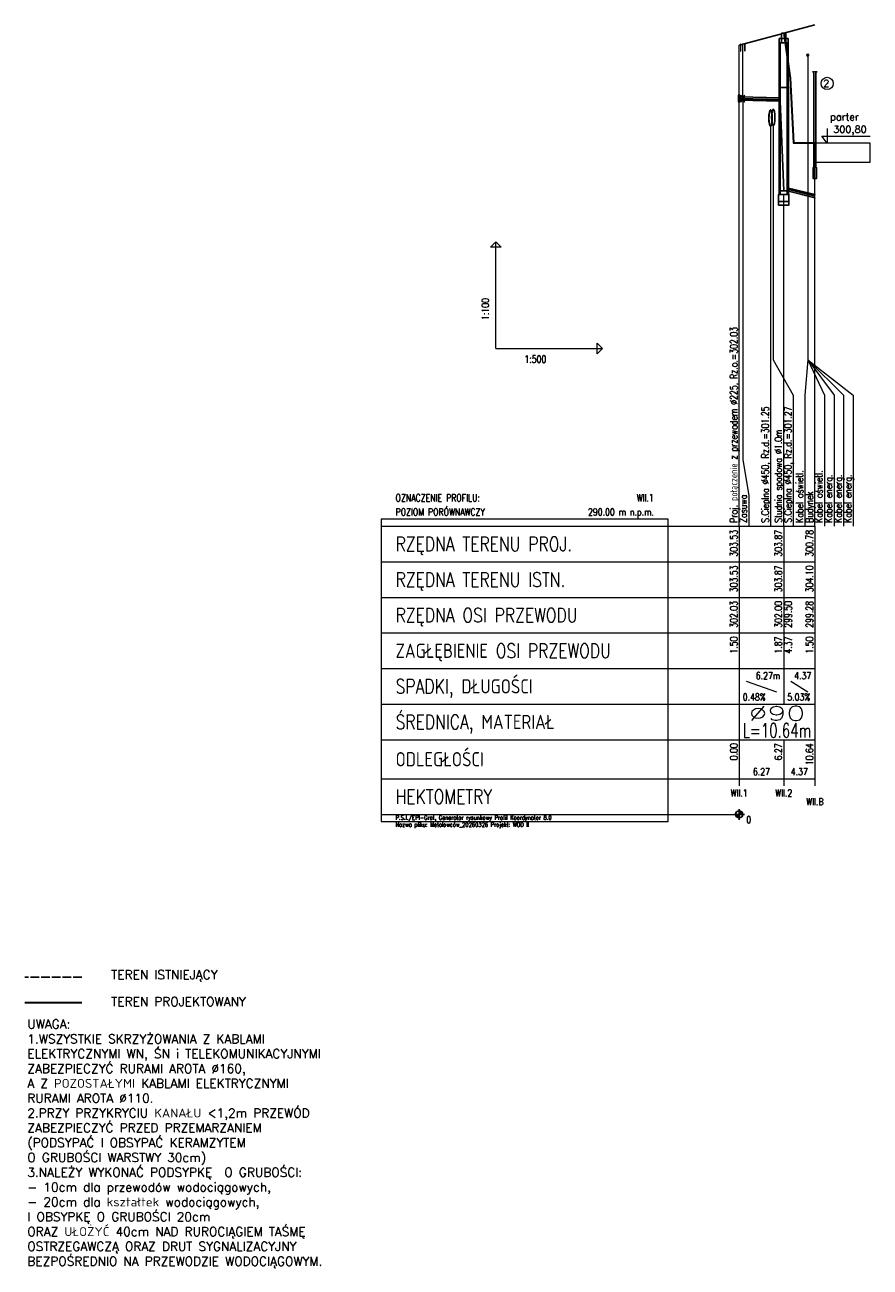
# Model space of a CAD drawing. Extents: x 2664 to 2902, y 2104 to 2453.
import ezdxf
from ezdxf.enums import TextEntityAlignment as Align

# ---------------------------------------------------------------- set-up
doc = ezdxf.new("R2010")
doc.units = 0
doc.header["$MEASUREMENT"] = 0
doc.linetypes.add('ACAD_ISO02W100', pattern=[15, 12, -3])
for name, color, linetype in [('Budynki', 7, 'Continuous'), ('LICZBY', 7, 'Continuous'), ('Odcinki_4', 7, 'Continuous'), ('Opis_PZ_4', 7, 'Continuous'), ('OPIS_WL', 7, 'Continuous'), ('Osie', 7, 'Continuous'), ('Teren_istn', 3, 'ACAD_ISO02W100'), ('Uzbr_podz', 7, 'Continuous'), ('Wezly_4', 7, 'Continuous')]:
    doc.layers.add(name, color=color, linetype=linetype)
for name, color, linetype, lineweight in [('Linie_opisowe', 7, 'Continuous', 9), ('LINIE_TABELI', 7, 'Continuous', 20), ('Opis_uzbr_n', 1, 'Continuous', 15), ('Opis_uzbr_p', 7, 'Continuous', 15), ('Opisy0_35', 71, 'Continuous', 20), ('S-szraf_Pen_No__8', 8, 'Continuous', 18), ('Teren_proj', 2, 'Continuous', 30)]:
    doc.layers.add(name, color=color, linetype=linetype, lineweight=lineweight)
doc.styles.add('ROMAN_S', font='romans.shx')
doc.styles.get("Standard").update_dxf_attribs({"font": 'romans.shx'})

msp = doc.modelspace()

# ---------------------------------------------------------------- linework, layer by layer
at = {"layer": 'Budynki'}
msp.add_lwpolyline([(2886.9, 2439.76), (2886.3, 2439.76), (2886.5, 2439.76), (2886.5, 2412.76), (2886.7, 2412.76), (2886.7, 2409.76), (2886.2, 2409.76), (2886.2, 2409.76), (2885.7, 2409.76), (2885.7, 2412.76), (2885.9, 2412.76), (2885.9, 2439.76), (2886.1, 2439.76), (2885.5, 2439.76)], dxfattribs=at)
at = {"layer": 'LICZBY'}
for p, q in [((2864.92, 2232.46), (2864.92, 2229.46)), ((2863.42, 2230.96), (2866.42, 2230.96)), ((2863.92, 2230.89), (2865.91, 2231.03)), ((2863.93, 2230.82), (2865.91, 2231.1)), ((2863.94, 2230.75), (2865.89, 2231.16)), ((2863.95, 2230.68), (2865.88, 2231.23)), ((2863.98, 2230.61), (2865.86, 2231.3)), ((2864, 2230.55), (2865.83, 2231.36)), ((2864.03, 2230.49), (2865.8, 2231.43)), ((2864.07, 2230.43), (2865.76, 2231.49)), ((2864.11, 2230.37), (2865.72, 2231.54)), ((2864.15, 2230.31), (2865.68, 2231.6)), ((2864.2, 2230.26), (2865.64, 2231.65)), ((2864.25, 2230.21), (2865.58, 2231.7)), ((2864.3, 2230.17), (2865.53, 2231.74)), ((2864.36, 2230.13), (2865.47, 2231.79)), ((2864.42, 2230.09), (2865.42, 2231.82)), ((2864.48, 2230.06), (2865.35, 2231.86)), ((2864.54, 2230.03), (2865.29, 2231.88)), ((2864.61, 2230.01), (2865.22, 2231.91)), ((2864.67, 2229.99), (2865.16, 2231.93)), ((2864.74, 2229.97), (2865.09, 2231.94)), ((2864.81, 2229.96), (2865.02, 2231.95)), ((2864.88, 2229.96), (2864.95, 2231.96))]:
    msp.add_line(p, q, dxfattribs=at)
msp.add_circle((2864.92, 2230.96), 1, dxfattribs=at)
at = {"layer": 'Linie_opisowe'}
msp.add_line((2873.74, 2424.46), (2873.74, 2311.96), dxfattribs=at)
for points in [[(2884.2, 2444.42), (2884.2, 2358.8), (2883.4, 2348.8), (2883.4, 2311.96)], [(2884.2, 2444.42), (2884.2, 2358.8), (2888.9, 2348.8), (2888.9, 2311.96)], [(2884.2, 2444.42), (2884.2, 2358.8), (2891.6, 2348.8), (2891.6, 2311.96)], [(2884.2, 2444.42), (2884.2, 2358.8), (2894.3, 2348.8), (2894.3, 2311.96)], [(2884.2, 2444.42), (2884.2, 2358.8), (2897, 2348.8), (2897, 2311.96)], [(2874.5, 2424.66), (2874.5, 2358.8), (2880.15, 2348.8), (2880.15, 2311.96)]]:
    msp.add_lwpolyline(points, dxfattribs=at)
at = {"layer": 'LINIE_TABELI'}
for p, q in [((2796.53, 2361.96), (2796.53, 2391.96)), ((2796.53, 2361.96), (2796.53, 2391.96)), ((2796.53, 2361.96), (2796.53, 2391.96)), ((2796.53, 2361.96), (2796.53, 2391.96)), ((2796.53, 2361.96), (2796.53, 2391.96)), ((2796.53, 2361.96), (2796.53, 2391.96)), ((2796.53, 2361.96), (2826.53, 2361.96)), ((2796.53, 2361.96), (2826.53, 2361.96)), ((2796.53, 2361.96), (2826.53, 2361.96)), ((2796.53, 2361.96), (2826.53, 2361.96)), ((2796.53, 2361.96), (2826.53, 2361.96)), ((2796.53, 2361.96), (2826.53, 2361.96)), ((2764.28, 2311.96), (2864.92, 2311.96)), ((2864.92, 2311.96), (2886.2, 2311.96)), ((2864.92, 2311.96), (2864.92, 2301.96)), ((2864.92, 2311.96), (2864.92, 2240.96)), ((2877.45, 2311.96), (2877.45, 2301.96)), ((2886.2, 2311.96), (2886.2, 2301.96)), ((2886.2, 2311.96), (2886.2, 2240.96)), ((2764.28, 2301.96), (2864.92, 2301.96)), ((2864.92, 2301.96), (2886.2, 2301.96)), ((2864.92, 2301.96), (2864.92, 2271.96)), ((2877.45, 2301.96), (2877.45, 2271.96)), ((2886.2, 2301.96), (2886.2, 2271.96)), ((2764.28, 2291.96), (2864.92, 2291.96)), ((2864.92, 2291.96), (2886.2, 2291.96)), ((2764.28, 2281.96), (2864.92, 2281.96)), ((2864.92, 2281.96), (2886.2, 2281.96)), ((2764.28, 2271.96), (2864.92, 2271.96)), ((2864.92, 2271.96), (2886.2, 2271.96)), ((2864.92, 2271.96), (2864.92, 2261.96)), ((2877.45, 2271.96), (2877.45, 2261.96)), ((2877.45, 2271.96), (2877.45, 2261.96)), ((2886.2, 2271.96), (2886.2, 2261.96)), ((2866.92, 2268.46), (2875.45, 2265.46)), ((2879.45, 2268.46), (2884.2, 2265.46)), ((2764.28, 2261.96), (2864.92, 2261.96)), ((2864.92, 2261.96), (2886.2, 2261.96)), ((2886.2, 2261.96), (2886.2, 2251.96)), ((2764.28, 2251.96), (2864.92, 2251.96)), ((2864.92, 2251.96), (2886.2, 2251.96)), ((2864.92, 2251.96), (2864.92, 2238.96)), ((2877.45, 2251.96), (2877.45, 2238.96)), ((2886.2, 2251.96), (2886.2, 2238.96)), ((2764.28, 2240.96), (2864.92, 2240.96)), ((2864.92, 2240.96), (2886.2, 2240.96)), ((2764.28, 2230.96), (2864.92, 2230.96))]:
    msp.add_line(p, q, dxfattribs=at)
for points in [[(2864.92, 2311.96), (2864.92, 2447.26)], [(2886.2, 2311.96), (2886.2, 2419.76)], [(2877.45, 2311.96), (2877.45, 2405.28)]]:
    msp.add_lwpolyline(points, dxfattribs=at)
for points in [[(2796.53, 2391.96), (2798.03, 2390.46), (2795.03, 2390.46)], [(2796.53, 2391.96), (2798.03, 2390.46), (2795.03, 2390.46)], [(2796.53, 2391.96), (2798.03, 2390.46), (2795.03, 2390.46)], [(2796.53, 2391.96), (2798.03, 2390.46), (2795.03, 2390.46)], [(2796.53, 2391.96), (2798.03, 2390.46), (2795.03, 2390.46)], [(2796.53, 2391.96), (2798.03, 2390.46), (2795.03, 2390.46)], [(2826.53, 2361.96), (2825.03, 2360.46), (2825.03, 2363.46)], [(2826.53, 2361.96), (2825.03, 2360.46), (2825.03, 2363.46)], [(2826.53, 2361.96), (2825.03, 2360.46), (2825.03, 2363.46)], [(2826.53, 2361.96), (2825.03, 2360.46), (2825.03, 2363.46)], [(2826.53, 2361.96), (2825.03, 2360.46), (2825.03, 2363.46)], [(2826.53, 2361.96), (2825.03, 2360.46), (2825.03, 2363.46)], [(2764.28, 2228.96), (2844.92, 2228.96), (2844.92, 2313.96), (2764.28, 2313.96)]]:
    msp.add_lwpolyline(points, close=True, dxfattribs=at)
at = {"layer": 'Odcinki_4'}
for points in [[(2864.92, 2432.69), (2876.45, 2432.41), (2876.45, 2432.43), (2864.92, 2432.71)], [(2864.92, 2431.83), (2876.45, 2431.55), (2876.45, 2431.53), (2864.92, 2431.81)], [(2878.45, 2407.13), (2886.2, 2405.19), (2886.2, 2405.21), (2878.45, 2407.16)], [(2878.45, 2406.28), (2886.2, 2404.33), (2886.2, 2404.31), (2878.45, 2406.26)]]:
    msp.add_lwpolyline(points, close=True, dxfattribs=at)
at = {"layer": 'OPIS_WL'}
for major_axis in [(0, -1.12), (0, -1.07)]:
    msp.add_ellipse((2864.92, 2432.26), major_axis=major_axis, ratio=0.2, dxfattribs=at)
at = {"layer": 'Osie'}
for p, q in [((2864.92, 2432.26), (2876.45, 2431.98)), ((2878.45, 2406.71), (2886.2, 2404.76))]:
    msp.add_line(p, q, dxfattribs=at)
at = {"layer": 'S-szraf_Pen_No__8', "linetype": 'Continuous'}
for p, q in [((2888.12, 2421.64), (2901.75, 2421.64)), ((2889.62, 2419.73), (2888.12, 2421.64)), ((2889.62, 2423.84), (2889.62, 2419.73))]:
    msp.add_line(p, q, dxfattribs=at)
at = {"layer": 'S-szraf_Pen_No__8', "color": 7}
msp.add_lwpolyline([(2865.3, 2447.51, 0.1, 0.1, 0), (2866.53, 2447.51, 0.1, 0.1, 0)], format="xyseb", dxfattribs=at)
for points in [[(2865.3, 2445.51), (2865.36, 2445.51), (2865.36, 2447.51), (2865.3, 2447.51)], [(2865.86, 2432.19), (2865.97, 2432.19), (2865.97, 2447.51), (2865.86, 2447.51)], [(2866.47, 2445.51), (2866.53, 2445.51), (2866.53, 2447.51), (2866.47, 2447.51)], [(2865.42, 2431.19), (2865.42, 2433.19), (2866.42, 2431.19), (2866.42, 2433.19)]]:
    msp.add_lwpolyline(points, close=True, dxfattribs=at)
msp.add_lwpolyline([(2865.92, 2432.19), (2865.92, 2330.64), (2867.62, 2320.64), (2867.62, 2311.96)], dxfattribs=at)
at = {"layer": 'S-szraf_Pen_No__8', "linetype": 'Continuous'}
msp.add_lwpolyline([(2886.5, 2419.76), (2901.68, 2419.76), (2901.68, 2414.26), (2886.5, 2414.26)], close=True, dxfattribs=at)
msp.add_circle((2889.67, 2436.49), 1.71, dxfattribs=at)
at = {"layer": 'Teren_istn'}
msp.add_lwpolyline([(2864.92, 2447.26), (2877.45, 2450.61), (2886.2, 2452.96)], dxfattribs=at)
at = {"layer": 'Teren_istn', "ltscale": 0.2}
msp.add_lwpolyline([(2680.09, 2185.16), (2664.07, 2185.16)], dxfattribs=at)
at = {"layer": 'Teren_proj'}
for points in [[(2877.45, 2450.61), (2879.3, 2437.96), (2880.18, 2419.76), (2886.2, 2419.76)], [(2680.09, 2177.97), (2664.07, 2177.97)]]:
    msp.add_lwpolyline(points, dxfattribs=at)
at = {"layer": 'Uzbr_podz'}
msp.add_circle((2884.2, 2444.42), 0.25, dxfattribs=at)
msp.add_circle((2884.2, 2444.42), 0.25, dxfattribs=at)
msp.add_circle((2884.2, 2444.42), 0.25, dxfattribs=at)
msp.add_circle((2884.2, 2444.42), 0.25, dxfattribs=at)
msp.add_circle((2884.2, 2444.42), 0.25, dxfattribs=at)
for centre, major_axis in [((2873.74, 2426.71), (0, -2.36)), ((2873.74, 2426.71), (0, -2.25)), ((2874.5, 2426.91), (0, -2.36)), ((2874.5, 2426.91), (0, -2.25))]:
    msp.add_ellipse(centre, major_axis=major_axis, ratio=0.2, dxfattribs=at)
at = {"layer": 'Wezly_4'}
for p, q in [((2878.05, 2449.11), (2876.85, 2449.11)), ((2878.05, 2447.91), (2876.85, 2447.91)), ((2878.57, 2435.31), (2876.33, 2435.31)), ((2876.45, 2431.55), (2877.45, 2406.28))]:
    msp.add_line(p, q, dxfattribs=at)
for points in [[(2876.85, 2449.11), (2876.2, 2449.11), (2876.2, 2447.91), (2876.85, 2447.91)], [(2876.83, 2449.11), (2878.08, 2449.11), (2878.08, 2450.61), (2876.83, 2450.61)], [(2878.05, 2449.11), (2878.7, 2449.11), (2878.7, 2447.91), (2878.05, 2447.91)], [(2876.45, 2435.31), (2876.2, 2435.31), (2876.2, 2447.91), (2876.45, 2447.91)], [(2878.45, 2435.31), (2878.7, 2435.31), (2878.7, 2447.91), (2878.45, 2447.91)], [(2876.45, 2405.28), (2876.13, 2405.28), (2876.13, 2435.31), (2876.45, 2435.31)], [(2878.45, 2405.28), (2878.77, 2405.28), (2878.77, 2435.31), (2878.45, 2435.31)], [(2876.01, 2403.28), (2878.89, 2403.28), (2878.89, 2405.28), (2876.01, 2405.28)], [(2876.01, 2402.28), (2878.89, 2402.28), (2878.89, 2403.28), (2876.01, 2403.28)], [(2876.45, 2405.28), (2878.45, 2405.28), (2878.45, 2406.28), (2876.45, 2406.28)]]:
    msp.add_lwpolyline(points, close=True, dxfattribs=at)

# ---------------------------------------------------------------- texts
at = {"layer": 'LICZBY', "width": 0.8}
msp.add_text('1:100', height=2, rotation=90, dxfattribs=at).set_placement((2794.53, 2369.96))
msp.add_text('1:100', height=2, rotation=90, dxfattribs=at).set_placement((2794.53, 2369.96))
msp.add_text('1:100', height=2, rotation=90, dxfattribs=at).set_placement((2794.53, 2369.96))
msp.add_text('1:100', height=2, rotation=90, dxfattribs=at).set_placement((2794.53, 2369.96))
msp.add_text('1:100', height=2, rotation=90, dxfattribs=at).set_placement((2794.53, 2369.96))
msp.add_text('1:100', height=2, rotation=90, dxfattribs=at).set_placement((2794.53, 2369.96))
for s, p in [('1:500', (2804.53, 2357.96)), ('1:500', (2804.53, 2357.96)), ('1:500', (2804.53, 2357.96)), ('1:500', (2804.53, 2357.96)), ('1:500', (2804.53, 2357.96)), ('1:500', (2804.53, 2357.96)), ('0.48%', (2865.92, 2262.96)), ('5.03%', (2878.45, 2262.96)), ('0', (2866.92, 2228.46))]:
    msp.add_text(s, height=2, dxfattribs=at).set_placement(p)
for s, p in [('303.53', (2864.42, 2310.96)), ('303.87', (2876.95, 2310.96)), ('300.78', (2885.7, 2310.96)), ('303.53', (2864.42, 2300.96)), ('303.87', (2876.95, 2300.96)), ('304.10', (2885.7, 2300.96)), ('302.03', (2864.42, 2290.96)), ('302.00', (2876.95, 2290.96)), ('299.50', (2879.7, 2290.96)), ('299.28', (2885.7, 2290.96)), ('1.50', (2864.42, 2280.96)), ('1.87', (2876.95, 2280.96)), ('4.37', (2879.7, 2280.96)), ('1.50', (2885.7, 2280.96)), ('0.00', (2864.42, 2250.96)), ('6.27', (2876.95, 2250.96)), ('10.64', (2885.7, 2250.96))]:
    msp.add_text(s, height=2, rotation=90, dxfattribs=at).set_placement(p, align=Align.RIGHT)
for s, p in [('6.27m', (2876.45, 2268.96)), ('4.37', (2885.2, 2268.96))]:
    msp.add_text(s, height=2, dxfattribs=at).set_placement(p, align=Align.RIGHT)
at = {"layer": 'LICZBY'}
for s, width, p, p2 in [('%%C90', 1.5, (2867.56, 2257.36), (2883.56, 2257.36)), ('L=10.64m', 0.636861, (2865.92, 2252.56), (2885.2, 2252.56))]:
    msp.add_text(s, height=4, dxfattribs=dict(at, width=width)).set_placement(p, p2, align=Align.FIT)
at = {"layer": 'LICZBY', "width": 0.8}
for s, p in [('6.27', (2871.19, 2241.96)), ('4.37', (2881.83, 2241.96)), ('WII.1', (2864.92, 2235.96)), ('WII.2', (2877.45, 2235.96)), ('WII.B', (2886.2, 2233.56))]:
    msp.add_text(s, height=2, dxfattribs=at).set_placement(p, align=Align.CENTER)
at = {"layer": 'LINIE_TABELI', "width": 0.8}
for s, height, p in [('OZNACZENIE PROFILU:', 2, (2768.31, 2318.96)), ('POZIOM PORÓWNAWCZY', 2, (2768.31, 2314.96)), ('RZĘDNA TERENU PROJ.', 4, (2768.31, 2304.96)), ('RZĘDNA TERENU ISTN.', 4, (2768.31, 2294.96)), ('RZĘDNA OSI PRZEWODU', 4, (2768.31, 2284.96)), ('ZAGŁĘBIENIE OSI PRZEWODU', 4, (2768.31, 2274.96)), ('SPADKI, DŁUGOŚCI', 4, (2768.31, 2264.96)), ('ŚREDNICA, MATERIAŁ', 4, (2768.31, 2254.96)), ('ODLEGŁOŚCI', 4, (2768.31, 2244.46)), ('HEKTOMETRY', 4, (2768.31, 2233.96)), ('P.S.I./EPI-Graf, Generator rysunkowy Profil Koordynator 8.0', 1.2, (2768.31, 2229.46)), ('Nazwa pliku: Metalowców_20260326 Projekt: WOD II', 1.2, (2768.31, 2227.46))]:
    msp.add_text(s, height=height, dxfattribs=at).set_placement(p)
for s, p in [('WII.1', (2840.92, 2318.96)), ('290.00 m n.p.m.', (2840.92, 2314.96))]:
    msp.add_text(s, height=2, dxfattribs=at).set_placement(p, align=Align.RIGHT)
at = {"layer": 'Opis_PZ_4', "width": 0.8}
for s, p in [('Studnia spadowa %%C1.0m', (2876.95, 2312.96)), ('Budynek', (2885.7, 2312.96))]:
    msp.add_text(s, height=2, rotation=90, dxfattribs=at).set_placement(p)
at = {"layer": 'Opis_uzbr_n', "width": 0.8}
for s, p in [('S.Cieplna %%C450, Rz.d.=301.25', (2873.24, 2312.96)), ('S.Cieplna %%C450, Rz.d.=301.27', (2879.65, 2312.96))]:
    msp.add_text(s, height=2, rotation=90, dxfattribs=at).set_placement(p)
at = {"layer": 'Opis_uzbr_p', "width": 0.8}
for s, p in [('Kabel oświetl.', (2882.9, 2312.96)), ('Kabel oświetl.', (2888.4, 2312.96)), ('Kabel energ.', (2891.1, 2312.96)), ('Kabel energ.', (2893.8, 2312.96)), ('Kabel energ.', (2896.5, 2312.96))]:
    msp.add_text(s, height=2, rotation=90, dxfattribs=at).set_placement(p)
at = {"layer": 'OPIS_WL', "width": 0.8}
msp.add_text('Proj. połączenie z przewodem %%c225, Rz.o.=302.03', height=2, rotation=90, dxfattribs=at).set_placement((2864.42, 2312.96))
at = {"layer": 'Opisy0_35', "char_height": 2.5, "attachment_point": 1, "style": 'ROMAN_S'}
for s, insert, width in [('TEREN ISTNIEJĄCY', (2688.36, 2187.14), 49.0818), ('TEREN PROJEKTOWANY', (2688.36, 2179.57), 49.0818), ('\\pi-15,l15t15;UWAGA:\\P\\pi*,l*t;1.WSZYSTKIE SKRZYŻOWANIA Z KABLAMI \\P\\pi0,l0t15;ELEKTRYCZNYMI WN, ŚN i TELEKOMUNIKACYJNYMI\\P\\pi*,l*t;ZABEZPIECZYĆ RURAMI AROTA %%C160,\\P\\pi-15,l15t15;A Z POZOSTAŁYMI KABLAMI ELEKTRYCZNYMI \\PRURAMI AROTA %%C110.\\P\\pi*,l*t;2.PRZY PRZYKRYCIU KANAŁU <1,2m PRZEWÓD \\PZABEZPIECZYĆ PRZED PRZEMARZANIEM\\P(PODSYPAĆ I OBSYPAĆ KERAMZYTEM\\PO GRUBOŚCI WARSTWY 30cm)\\P3.NALEŻY WYKONAĆ PODSYPKĘ  O GRUBOŚCI:\\P- 10cm dla przewodów wodociągowych,\\P- 20cm dla kształtek wodociągowych,\\PI OBSYPKĘ O GRUBOŚCI 20cm\\PORAZ UŁOŻYĆ 40cm NAD RUROCIĄGIEM TAŚMĘ OSTRZEGAWCZĄ ORAZ DRUT SYGNALIZACYJNY\\PBEZPOŚREDNIO NA PRZEWODZIE WODOCIĄGOWYM. \\P', (2664.78, 2173.24), 103.1836)]:
    msp.add_mtext(s, dxfattribs=dict(at, insert=insert, width=width))
at = {"layer": 'S-szraf_Pen_No__8', "color": 7, "width": 0.8}
msp.add_text('Zasuwa', height=2, rotation=90, dxfattribs=at).set_placement((2867.12, 2312.96))
at = {"layer": 'S-szraf_Pen_No__8', "linetype": 'Continuous', "char_height": 2, "attachment_point": 3}
for s, insert in [('\\pi-6,l8,t8;2', (2890.3, 2437.54)), ('parter', (2898.55, 2428.09))]:
    msp.add_mtext(s, dxfattribs=dict(at, insert=insert))
at = {"layer": 'S-szraf_Pen_No__8', "linetype": 'Continuous', "insert": (2900.78, 2424.58), "char_height": 2, "width": 2.4408, "attachment_point": 3}
msp.add_mtext('\\Fromans.shx;300,80', dxfattribs=at)

doc.saveas('drawing.dxf')
